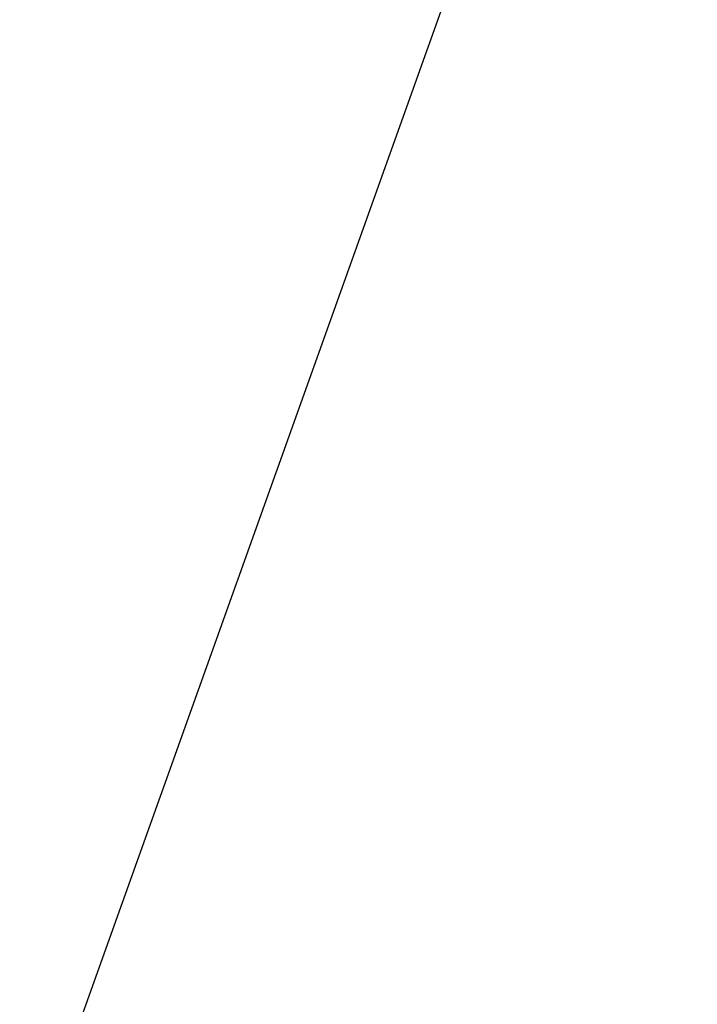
# Model space of a CAD drawing. Header units: metres. Extents: x 136326 to 138181, y 453212 to 454732.
# Tile 5 of 55: x 136426 to 136440, y 453359 to 453380. Entities that reach past the tile are written whole.
import ezdxf

# ---------------------------------------------------------------- set-up
doc = ezdxf.new("R2010")
doc.units = ezdxf.units.M
doc.layers.add('-DR-alg-bladkaders viewports', color=7, linetype='Continuous')

msp = doc.modelspace()

# ---------------------------------------------------------------- linework, layer by layer
at = {"layer": '-DR-alg-bladkaders viewports'}
msp.add_lwpolyline([(136439.8756383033, 453395.3547603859), (136374.4304852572, 453212.2148098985), (136325.7559652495, 453229.6086740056), (136391.2011182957, 453412.7486244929)], close=True, dxfattribs=at)

doc.saveas('drawing.dxf')
